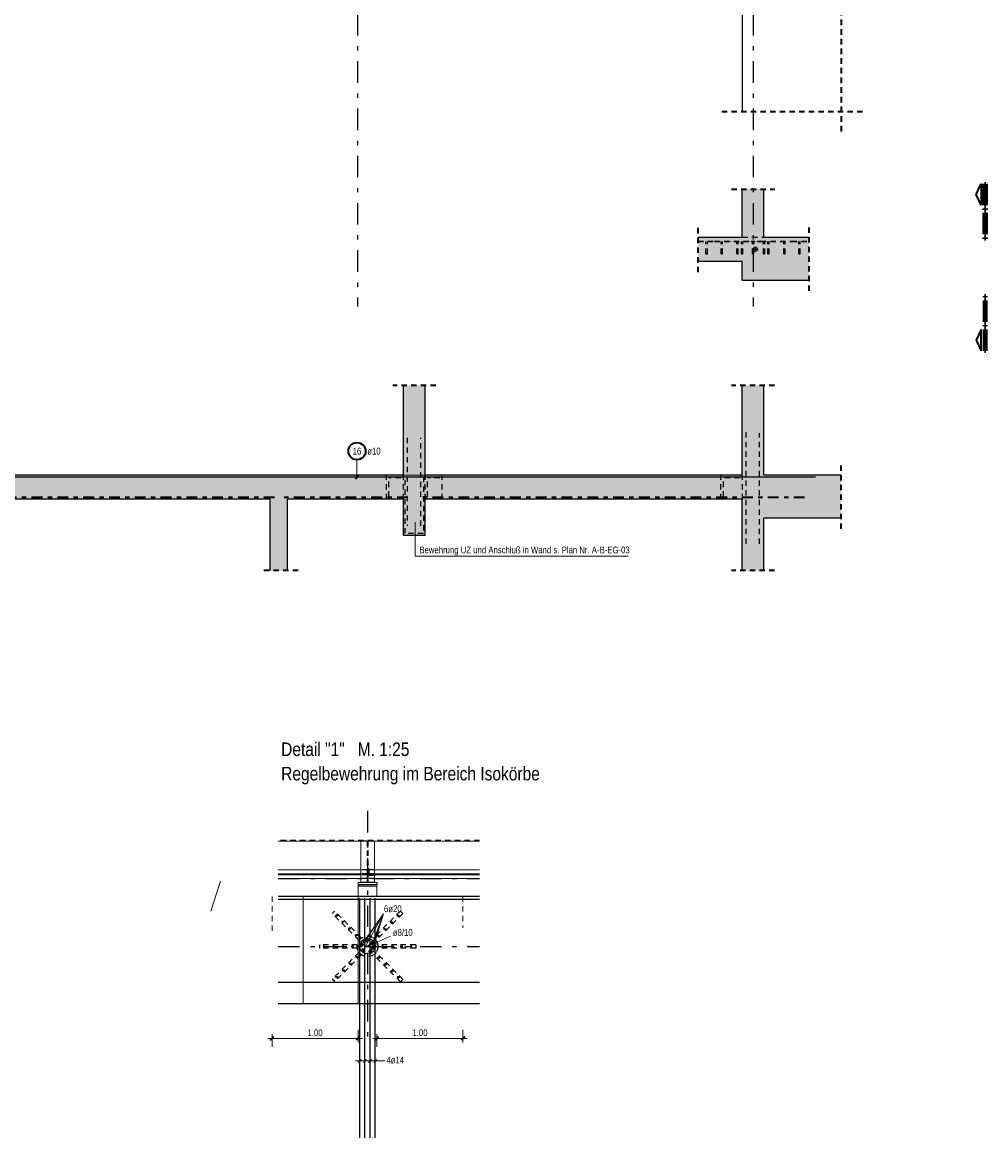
# Model space of a CAD drawing. Header units: millimetres. Extents: x -5 to 113, y -26 to 51.
# Tile 2 of 31: x 28 to 50, y -26 to 0. Entities that reach past the tile are written whole.
import ezdxf

# ---------------------------------------------------------------- set-up
doc = ezdxf.new("R2010")
doc.units = ezdxf.units.MM
for name, pattern in [('DASHDOT', [1, 0.5, -0.25, 0, -0.25]), ('DASHDOTX2', [2, 1, -0.5, 0, -0.5]), ('HIDDEN', [0.375, 0.25, -0.125])]:
    doc.linetypes.add(name, pattern=pattern)
for name, color, linetype, lineweight in [('Achsen', 7, 'Continuous', 20), ('Mattenbewehrung', 7, 'Continuous', 20), ('Schraffuren', 7, 'Continuous', 20), ('Stabstahl', 7, 'Continuous', 20)]:
    doc.layers.add(name, color=color, linetype=linetype, lineweight=lineweight)
doc.styles.add('Arial Narrow', font='ARIALN.TTF')
doc.linetypes.add('STRAKON_Linetype_13', pattern='A,30,[130,ltypeshp.shx,S=3.75,R=-30,X=0,Y=0],-3.75,[130,ltypeshp.shx,S=3.75,R=-30,X=0,Y=0]', length=33.75)
doc.dimstyles.new('Arch_Strakon_dimstyle', dxfattribs={"dimtxt": 15.75, "dimasz": 1, "dimexe": 1.25, "dimexo": 0.0625, "dimgap": 1, "dimtad": 0, "dimdec": 4, "dimzin": 12, "dimdsep": 46, "dimtxsty": 'Arial Narrow', "dimblk": 'Arrowhead_Tick', "dimsah": 1, "dimcen": 0, "dimse1": 1, "dimse2": 1, "dimclrd": 6, "dimclrt": 2, "dimazin": 0, "dimtfac": 1, "dimtdec": 4, "dimtmove": 0, "dimatfit": 3, "dimldrblk": 'NONE', "dimfxl": 1, "dimtvp": 1, "dimtolj": 1, "dimtzin": 0, "dimlwd": 13, "dimarcsym": 2})

# ---------------------------------------------------------------- blocks, each defined once
blk = doc.blocks.new('Arrowhead_Tick')
at = {"color": 2, "linetype": 'Continuous', "lineweight": 35, "ltscale": 0.5}
blk.add_line((4.4, 4.4), (-4.4, -4.4), dxfattribs=at)
at = {"color": 0, "linetype": 'Continuous', "lineweight": -2, "ltscale": 0.5}
for p, q in [((-1, 0), (0, 0)), ((0, 20), (0, -10)), ((10, 0), (0, 0))]:
    blk.add_line(p, q, dxfattribs=at)
blk = doc.blocks.new('*D11')
at = {"layer": 'Defpoints', "color": 0}
for p in [(35.819, -20.59), (33.819, -21.42), (35.819, -23.89)]:
    blk.add_point(p, dxfattribs=at)
at = {"layer": 'Mattenbewehrung', "color": 6, "linetype": 'Continuous', "lineweight": 13}
blk.add_line((33.829, -23.89), (35.809, -23.89), dxfattribs=at)
at = {"layer": 'Mattenbewehrung', "color": 6, "lineweight": 13, "xscale": 0.01, "yscale": 0.01, "zscale": 0.01, "rotation": 180}
blk.add_blockref('Arrowhead_Tick', (33.819, -23.89), dxfattribs=at)
at = {"layer": 'Mattenbewehrung', "color": 6, "lineweight": 13, "xscale": 0.01, "yscale": 0.01, "zscale": 0.01}
blk.add_blockref('Arrowhead_Tick', (35.819, -23.89), dxfattribs=at)
at = {"layer": 'Mattenbewehrung', "color": 2, "lineweight": -2, "insert": (34.819, -23.76), "char_height": 0.1575, "attachment_point": 5, "style": 'Arial Narrow'}
blk.add_mtext('\\A1;1.00', dxfattribs=at)
blk = doc.blocks.new('_None')
blk = doc.blocks.new('*D12')
at = {"layer": 'Defpoints', "color": 0}
for p in [(36.259, -20.59), (38.259, -20.59), (38.259, -23.89)]:
    blk.add_point(p, dxfattribs=at)
at = {"layer": 'Mattenbewehrung', "color": 6, "linetype": 'Continuous', "lineweight": 13}
blk.add_line((36.269, -23.89), (38.249, -23.89), dxfattribs=at)
at = {"layer": 'Mattenbewehrung', "color": 6, "lineweight": 13, "xscale": 0.01, "yscale": 0.01, "zscale": 0.01, "rotation": 180}
blk.add_blockref('Arrowhead_Tick', (36.259, -23.89), dxfattribs=at)
at = {"layer": 'Mattenbewehrung', "color": 6, "lineweight": 13, "xscale": 0.01, "yscale": 0.01, "zscale": 0.01}
blk.add_blockref('Arrowhead_Tick', (38.259, -23.89), dxfattribs=at)
at = {"layer": 'Mattenbewehrung', "color": 2, "lineweight": -2, "insert": (37.259, -23.76), "char_height": 0.1575, "attachment_point": 5, "style": 'Arial Narrow'}
blk.add_mtext('\\A1;1.00', dxfattribs=at)

msp = doc.modelspace()

# ---------------------------------------------------------------- hatches: boundary and pattern name
at = {"layer": 'Schraffuren', "lineweight": 13, "true_color": 0xd7ffd7}
for points in [[(45.256532, -5.244675), (45.256532, -4.123589), (44.75653, -4.123589), (44.75653, -5.244675)], [(44.75653, -5.804675), (44.75653, -5.244675), (43.730552, -5.244675), (43.730552, -5.804675)], [(46.309497, -6.244675), (46.309497, -5.244675), (44.75653, -5.244675), (44.756532, -6.244675)], [(37.377277, -10.782915), (37.377277, -8.693108), (36.877273, -8.693108), (36.877273, -10.782915)], [(45.25656, -10.782915), (45.25656, -8.693108), (44.75656, -8.693108), (44.75656, -10.782915)], [(44.75656, -11.342915), (44.75656, -10.782915), (25.277374, -10.782915), (25.277374, -11.342915)], [(47.052846, -11.782915), (47.052846, -10.782915), (44.75656, -10.782915), (44.75656, -11.782915)], [(34.177298, -13.001076), (34.177298, -11.342915), (33.777298, -11.342915), (33.777298, -13.001076)], [(37.377277, -12.182915), (37.377277, -11.342915), (36.877273, -11.342915), (36.877273, -12.182915)], [(45.25656, -13.001076), (45.25656, -11.782915), (44.75656, -11.782915), (44.75656, -13.001076)]]:
    msp.add_hatch(color=254, dxfattribs=at).paths.add_polyline_path(points)
at = {"layer": 'Schraffuren', "lineweight": 13, "true_color": 0x4682b4}
msp.add_hatch(color=145, dxfattribs=at).paths.add_polyline_path([(45.072531, -5.524687), (45.072523, -5.524184), (45.072499, -5.523682), (45.07246, -5.523181), (45.072405, -5.522682), (45.072334, -5.522184), (45.072248, -5.521689), (45.072146, -5.521197), (45.072028, -5.520708), (45.071896, -5.520223), (45.071748, -5.519743), (45.071585, -5.519267), (45.071407, -5.518797), (45.071215, -5.518333), (45.071008, -5.517874), (45.070787, -5.517423), (45.070552, -5.516979), (45.070303, -5.516542), (45.07004, -5.516114), (45.069764, -5.515694), (45.069475, -5.515282), (45.069173, -5.51488), (45.068859, -5.514488), (45.068533, -5.514106), (45.068194, -5.513734), (45.067845, -5.513373), (45.067484, -5.513023), (45.067112, -5.512685), (45.06673, -5.512359), (45.066337, -5.512044), (45.065936, -5.511743), (45.065524, -5.511454), (45.065104, -5.511178), (45.064676, -5.510915), (45.064239, -5.510666), (45.063795, -5.510431), (45.063343, -5.51021), (45.062885, -5.510003), (45.062421, -5.509811), (45.061951, -5.509633), (45.061475, -5.50947), (45.060995, -5.509322), (45.06051, -5.50919), (45.060021, -5.509072), (45.059529, -5.50897), (45.059034, -5.508884), (45.058536, -5.508813), (45.058037, -5.508758), (45.057536, -5.508719), (45.057034, -5.508695), (45.056531, -5.508687), (45.056028, -5.508695), (45.055526, -5.508719), (45.055025, -5.508758), (45.054526, -5.508813), (45.054028, -5.508884), (45.053533, -5.50897), (45.053041, -5.509072), (45.052552, -5.50919), (45.052067, -5.509322), (45.051587, -5.50947), (45.051111, -5.509633), (45.050641, -5.509811), (45.050177, -5.510003), (45.049718, -5.51021), (45.049267, -5.510431), (45.048823, -5.510666), (45.048386, -5.510915), (45.047958, -5.511178), (45.047538, -5.511454), (45.047126, -5.511743), (45.046724, -5.512044), (45.046332, -5.512359), (45.04595, -5.512685), (45.045578, -5.513023), (45.045217, -5.513373), (45.044867, -5.513734), (45.044529, -5.514106), (45.044203, -5.514488), (45.043888, -5.51488), (45.043587, -5.515282), (45.043298, -5.515694), (45.043022, -5.516114), (45.042759, -5.516542), (45.04251, -5.516979), (45.042275, -5.517423), (45.042054, -5.517874), (45.041847, -5.518333), (45.041655, -5.518797), (45.041477, -5.519267), (45.041314, -5.519743), (45.041166, -5.520223), (45.041034, -5.520708), (45.040916, -5.521197), (45.040814, -5.521689), (45.040728, -5.522184), (45.040657, -5.522682), (45.040602, -5.523181), (45.040563, -5.523682), (45.040539, -5.524184), (45.040531, -5.524687), (45.040539, -5.52519), (45.040563, -5.525692), (45.040602, -5.526193), (45.040657, -5.526692), (45.040728, -5.52719), (45.040814, -5.527685), (45.040916, -5.528177), (45.041034, -5.528666), (45.041166, -5.529151), (45.041314, -5.529631), (45.041477, -5.530107), (45.041655, -5.530577), (45.041847, -5.531041), (45.042054, -5.531499), (45.042275, -5.531951), (45.04251, -5.532395), (45.042759, -5.532832), (45.043022, -5.53326), (45.043298, -5.53368), (45.043587, -5.534092), (45.043888, -5.534493), (45.044203, -5.534886), (45.044529, -5.535268), (45.044867, -5.53564), (45.045217, -5.536001), (45.045578, -5.53635), (45.04595, -5.536689), (45.046332, -5.537015), (45.046724, -5.537329), (45.047126, -5.537631), (45.047538, -5.53792), (45.047958, -5.538196), (45.048386, -5.538459), (45.048823, -5.538708), (45.049267, -5.538943), (45.049718, -5.539164), (45.050177, -5.539371), (45.050641, -5.539563), (45.051111, -5.539741), (45.051587, -5.539904), (45.052067, -5.540052), (45.052552, -5.540184), (45.053041, -5.540302), (45.053533, -5.540404), (45.054028, -5.54049), (45.054526, -5.540561), (45.055025, -5.540616), (45.055526, -5.540655), (45.056028, -5.540679), (45.056531, -5.540687), (45.057034, -5.540679), (45.057536, -5.540655), (45.058037, -5.540616), (45.058536, -5.540561), (45.059034, -5.54049), (45.059529, -5.540404), (45.060021, -5.540302), (45.06051, -5.540184), (45.060995, -5.540052), (45.061475, -5.539904), (45.061951, -5.539741), (45.062421, -5.539563), (45.062885, -5.539371), (45.063343, -5.539164), (45.063795, -5.538943), (45.064239, -5.538708), (45.064676, -5.538459), (45.065104, -5.538196), (45.065524, -5.53792), (45.065936, -5.537631), (45.066337, -5.537329), (45.06673, -5.537015), (45.067112, -5.536689), (45.067484, -5.53635), (45.067845, -5.536001), (45.068194, -5.53564), (45.068533, -5.535268), (45.068859, -5.534886), (45.069173, -5.534493), (45.069475, -5.534092), (45.069764, -5.53368), (45.07004, -5.53326), (45.070303, -5.532832), (45.070552, -5.532395), (45.070787, -5.531951), (45.071008, -5.531499), (45.071215, -5.531041), (45.071407, -5.530577), (45.071585, -5.530107), (45.071748, -5.529631), (45.071896, -5.529151), (45.072028, -5.528666), (45.072146, -5.528177), (45.072248, -5.527685), (45.072334, -5.52719), (45.072405, -5.526692), (45.07246, -5.526193), (45.072499, -5.525692), (45.072523, -5.52519)])

# ---------------------------------------------------------------- linework, layer by layer
at = {"color": 2, "linetype": 'HIDDEN', "lineweight": 35, "ltscale": 0.5}
for p, q in [((47.052818, 37.844906), (47.052818, -2.829025)), ((47.552818, -2.329025), (44.256532, -2.329025)), ((44.506532, -4.123589), (45.506532, -4.123589)), ((43.730552, -6.054675), (43.730552, -4.994675)), ((46.309497, -6.494675), (46.309497, -4.994675)), ((37.627301, -8.693108), (36.627301, -8.693108)), ((45.50656, -8.693108), (44.50656, -8.693108)), ((47.052846, -12.032915), (47.052846, -10.532915)), ((34.427298, -13.001076), (33.527298, -13.001076)), ((45.50656, -13.001076), (44.50656, -13.001076)), ((38.643296, -19.295234), (33.959865, -19.295234))]:
    msp.add_line(p, q, dxfattribs=at)
at = {"color": 11, "linetype": 'Continuous', "lineweight": 25}
for p, q in [((44.756532, 1.690177), (44.756532, -2.329025)), ((36.258944, -20.319903), (35.818944, -20.319906)), ((36.258944, -20.259938), (36.258944, -20.319938)), ((38.643296, -20.589938), (33.959865, -20.589938))]:
    msp.add_line(p, q, dxfattribs=at)
at = {"color": 2, "linetype": 'Continuous', "lineweight": 35}
for p, q in [((50.199245, -4.251221), (50.311744, -4.003718)), ((50.311744, -4.003718), (50.311744, -4.498719)), ((50.311744, -4.498719), (50.199245, -4.251221)), ((50.311734, -7.3933), (50.199235, -7.640804)), ((50.311734, -7.888296), (50.311734, -7.3933)), ((50.199235, -7.640804), (50.311734, -7.888296))]:
    msp.add_line(p, q, dxfattribs=at)
at = {"color": 1, "linetype": 'Continuous', "lineweight": 70}
for p, q in [((50.386745, -4.498719), (50.386745, -4.003718)), ((50.386745, -4.003718), (50.41674, -4.003718)), ((50.41674, -4.003718), (50.41674, -4.498719)), ((50.41674, -4.498719), (50.386745, -4.498719)), ((50.386745, -4.603718), (50.386745, -4.573719)), ((50.386745, -4.573719), (50.41674, -4.573719)), ((50.41674, -4.603718), (50.386745, -4.603718)), ((50.41674, -4.573719), (50.41674, -4.603718)), ((50.386745, -5.17372), (50.386745, -4.678719)), ((50.386745, -4.678719), (50.41674, -4.678719)), ((50.41674, -4.678719), (50.41674, -5.17372)), ((50.41674, -5.17372), (50.386745, -5.17372)), ((50.386745, -5.278719), (50.386745, -5.248719)), ((50.386745, -5.248719), (50.41674, -5.248719)), ((50.41674, -5.278719), (50.386745, -5.278719)), ((50.41674, -5.248719), (50.41674, -5.278719)), ((50.41674, -6.613296), (50.386735, -6.613296)), ((50.386735, -6.613296), (50.386735, -6.6433)), ((50.386735, -6.6433), (50.41674, -6.6433)), ((50.41674, -6.718299), (50.386735, -6.718299)), ((50.386735, -6.718299), (50.386735, -7.213294)), ((50.41674, -6.6433), (50.41674, -6.613296)), ((50.41674, -7.213294), (50.41674, -6.718299)), ((50.386735, -7.213294), (50.41674, -7.213294)), ((50.41674, -7.288295), (50.386735, -7.288295)), ((50.386735, -7.288295), (50.386735, -7.318302)), ((50.386735, -7.318302), (50.41674, -7.318302)), ((50.41674, -7.3933), (50.386735, -7.3933)), ((50.386735, -7.3933), (50.386735, -7.888296)), ((50.41674, -7.318302), (50.41674, -7.288295)), ((50.41674, -7.888296), (50.41674, -7.3933)), ((50.386735, -7.888296), (50.41674, -7.888296))]:
    msp.add_line(p, q, dxfattribs=at)
at = {"color": 3, "linetype": 'HIDDEN', "lineweight": 25, "ltscale": 0.5}
for p, q in [((43.730552, -5.334689), (44.107386, -5.334689)), ((43.730552, -5.344689), (44.107386, -5.344689)), ((43.911386, -5.634689), (43.911386, -5.344689)), ((43.943386, -5.634689), (43.943386, -5.344689)), ((44.107386, -5.334689), (44.827386, -5.334689)), ((44.107386, -5.344689), (44.827386, -5.344689)), ((44.261386, -5.634689), (44.261386, -5.344689)), ((44.293386, -5.634689), (44.293386, -5.344689)), ((44.490894, -5.344689), (44.490894, -5.334689)), ((44.604031, -5.344689), (44.604031, -5.334689)), ((44.631386, -5.634689), (44.631386, -5.344689)), ((44.663386, -5.634689), (44.663386, -5.344689)), ((44.736827, -5.634689), (44.736827, -5.344689)), ((44.75653, -5.244675), (45.256532, -5.244675)), ((44.768827, -5.634689), (44.768827, -5.344689)), ((44.827386, -5.334689), (44.851822, -5.334689)), ((44.827386, -5.344689), (44.827386, -5.334689)), ((44.827386, -5.344689), (44.851822, -5.344689)), ((44.851822, -5.334689), (44.908391, -5.334689)), ((44.851822, -5.344689), (44.851822, -5.334689)), ((44.851822, -5.344689), (44.908391, -5.344689)), ((44.908391, -5.344689), (44.908391, -5.334689)), ((44.967386, -5.334689), (45.047386, -5.334689)), ((44.967386, -5.344689), (44.967386, -5.334689)), ((44.967386, -5.344689), (45.047386, -5.344689)), ((44.991386, -5.634689), (44.991386, -5.344689)), ((45.023386, -5.634689), (45.023386, -5.344689)), ((45.047386, -5.344689), (45.047386, -5.334689)), ((45.106381, -5.334689), (45.162949, -5.334689)), ((45.106381, -5.344689), (45.106381, -5.334689)), ((45.106381, -5.344689), (45.162949, -5.344689)), ((45.162949, -5.334689), (45.187386, -5.334689)), ((45.162949, -5.344689), (45.162949, -5.334689)), ((45.162949, -5.344689), (45.187386, -5.344689)), ((45.187386, -5.334689), (45.907386, -5.334689)), ((45.187386, -5.344689), (45.187386, -5.334689)), ((45.187386, -5.344689), (45.907386, -5.344689)), ((45.245944, -5.634689), (45.245944, -5.344689)), ((45.277944, -5.634689), (45.277944, -5.344689)), ((45.351386, -5.634689), (45.351386, -5.344689)), ((45.383386, -5.634689), (45.383386, -5.344689)), ((45.41074, -5.344689), (45.41074, -5.334689)), ((45.523878, -5.344689), (45.523878, -5.334689)), ((45.721386, -5.634689), (45.721386, -5.344689)), ((45.753386, -5.634689), (45.753386, -5.344689)), ((45.907386, -5.334689), (46.309497, -5.334689)), ((45.907386, -5.344689), (46.309497, -5.344689)), ((46.071386, -5.634689), (46.071386, -5.344689)), ((46.103386, -5.634689), (46.103386, -5.344689)), ((43.911386, -5.634689), (43.912604, -5.634689)), ((43.912604, -5.634689), (43.916072, -5.634689)), ((43.916072, -5.634689), (43.921263, -5.634689)), ((43.921263, -5.634689), (43.927386, -5.634689)), ((43.927386, -5.634689), (43.933509, -5.634689)), ((43.933509, -5.634689), (43.938699, -5.634689)), ((43.938699, -5.634689), (43.942168, -5.634689)), ((43.942168, -5.634689), (43.943386, -5.634689)), ((44.261386, -5.634689), (44.262604, -5.634689)), ((44.262604, -5.634689), (44.266072, -5.634689)), ((44.266072, -5.634689), (44.271263, -5.634689)), ((44.271263, -5.634689), (44.277386, -5.634689)), ((44.277386, -5.634689), (44.283509, -5.634689)), ((44.283509, -5.634689), (44.288699, -5.634689)), ((44.288699, -5.634689), (44.292168, -5.634689)), ((44.292168, -5.634689), (44.293386, -5.634689)), ((44.631386, -5.634689), (44.632604, -5.634689)), ((44.632604, -5.634689), (44.636072, -5.634689)), ((44.636072, -5.634689), (44.641263, -5.634689)), ((44.641263, -5.634689), (44.647386, -5.634689)), ((44.647386, -5.634689), (44.653509, -5.634689)), ((44.653509, -5.634689), (44.658699, -5.634689)), ((44.658699, -5.634689), (44.662168, -5.634689)), ((44.662168, -5.634689), (44.663386, -5.634689)), ((44.736827, -5.634689), (44.738045, -5.634689)), ((44.738045, -5.634689), (44.741514, -5.634689)), ((44.741514, -5.634689), (44.746704, -5.634689)), ((44.746704, -5.634689), (44.752827, -5.634689)), ((44.752827, -5.634689), (44.75895, -5.634689)), ((44.75895, -5.634689), (44.764141, -5.634689)), ((44.764141, -5.634689), (44.767609, -5.634689)), ((44.767609, -5.634689), (44.768827, -5.634689)), ((44.991386, -5.634689), (44.992604, -5.634689)), ((44.992604, -5.634689), (44.996072, -5.634689)), ((44.996072, -5.634689), (45.001263, -5.634689)), ((45.001263, -5.634689), (45.007386, -5.634689)), ((45.007386, -5.634689), (45.013509, -5.634689)), ((45.013509, -5.634689), (45.018699, -5.634689)), ((45.018699, -5.634689), (45.022168, -5.634689)), ((45.022168, -5.634689), (45.023386, -5.634689)), ((45.245944, -5.634689), (45.247162, -5.634689)), ((45.247162, -5.634689), (45.250631, -5.634689)), ((45.250631, -5.634689), (45.255821, -5.634689)), ((45.255821, -5.634689), (45.261944, -5.634689)), ((45.261944, -5.634689), (45.268067, -5.634689)), ((45.268067, -5.634689), (45.273258, -5.634689)), ((45.273258, -5.634689), (45.276726, -5.634689)), ((45.276726, -5.634689), (45.277944, -5.634689)), ((45.351386, -5.634689), (45.352604, -5.634689)), ((45.352604, -5.634689), (45.356072, -5.634689)), ((45.356072, -5.634689), (45.361263, -5.634689)), ((45.361263, -5.634689), (45.367386, -5.634689)), ((45.367386, -5.634689), (45.373509, -5.634689)), ((45.373509, -5.634689), (45.378699, -5.634689)), ((45.378699, -5.634689), (45.382168, -5.634689)), ((45.382168, -5.634689), (45.383386, -5.634689)), ((45.721386, -5.634689), (45.722604, -5.634689)), ((45.722604, -5.634689), (45.726072, -5.634689)), ((45.726072, -5.634689), (45.731263, -5.634689)), ((45.731263, -5.634689), (45.737386, -5.634689)), ((45.737386, -5.634689), (45.743509, -5.634689)), ((45.743509, -5.634689), (45.748699, -5.634689)), ((45.748699, -5.634689), (45.752168, -5.634689)), ((45.752168, -5.634689), (45.753386, -5.634689)), ((46.071386, -5.634689), (46.072604, -5.634689)), ((46.072604, -5.634689), (46.076072, -5.634689)), ((46.076072, -5.634689), (46.081263, -5.634689)), ((46.081263, -5.634689), (46.087386, -5.634689)), ((46.087386, -5.634689), (46.093509, -5.634689)), ((46.093509, -5.634689), (46.098699, -5.634689)), ((46.098699, -5.634689), (46.102168, -5.634689)), ((46.102168, -5.634689), (46.103386, -5.634689)), ((36.477271, -11.342915), (36.477271, -10.78293)), ((36.877273, -11.342915), (36.877273, -10.782915)), ((37.377277, -11.342915), (37.377277, -10.782915)), ((37.777277, -11.342915), (37.777277, -10.78293)), ((44.257387, -11.342915), (44.257387, -10.78293)), ((44.757387, -10.78293), (44.75656, -10.78293)), ((44.757387, -11.342927), (44.757387, -10.782915)), ((44.757387, -11.342928), (44.75656, -11.342928)), ((36.032571, -19.299938), (35.879671, -19.299938)), ((36.032171, -19.295234), (36.032171, -20.259938)), ((36.032571, -19.295234), (36.032571, -19.299938)), ((36.046771, -19.295234), (36.046771, -19.299938)), ((36.199671, -19.299938), (36.046771, -19.299938)), ((36.047171, -19.295234), (36.047171, -20.259938)), ((36.032571, -19.969938), (35.879671, -19.969938)), ((36.047171, -19.967938), (36.032171, -19.967938)), ((36.032571, -19.969938), (36.032571, -20.058938)), ((36.199671, -19.969938), (36.046771, -19.969938)), ((36.046771, -19.969938), (36.046771, -20.058938)), ((36.067171, -19.940938), (36.047171, -19.940938)), ((36.067171, -19.967938), (36.047171, -19.967938)), ((36.067171, -19.940938), (36.067171, -20.100938)), ((36.032571, -20.058898), (35.879671, -20.058898)), ((36.032571, -20.080938), (35.879671, -20.080938)), ((36.032571, -20.169938), (35.879671, -20.169938)), ((36.047171, -19.993938), (36.032171, -19.993938)), ((36.032571, -20.058938), (36.032571, -20.080938)), ((36.032571, -20.080938), (36.032571, -20.169938)), ((36.199671, -20.058897), (36.046771, -20.058898)), ((36.046771, -20.058938), (36.046771, -20.080938)), ((36.199671, -20.080938), (36.046771, -20.080938)), ((36.046771, -20.080938), (36.046771, -20.169938)), ((36.199671, -20.169938), (36.046771, -20.169938)), ((36.067171, -19.993938), (36.047171, -19.993938)), ((36.067171, -20.100898), (36.047171, -20.100898)), ((36.187171, -20.100897), (36.067171, -20.100898)), ((36.124171, -20.058938), (36.124171, -20.080938)), ((36.124171, -20.080938), (36.124171, -20.100938)), ((36.150171, -20.058938), (36.150171, -20.080938)), ((36.150171, -20.080938), (36.150171, -20.100938)), ((36.187171, -20.080938), (36.187171, -20.100938)), ((35.996171, -20.259938), (35.879671, -20.259938)), ((36.007296, -20.259938), (35.996171, -20.259938)), ((36.017331, -20.259938), (36.007296, -20.259938)), ((36.025296, -20.259938), (36.017331, -20.259938)), ((36.030409, -20.259938), (36.025296, -20.259938)), ((36.032171, -20.259938), (36.030409, -20.259938)), ((36.048933, -20.259938), (36.047171, -20.259938)), ((36.054046, -20.259938), (36.048933, -20.259938)), ((36.062011, -20.259938), (36.054046, -20.259938)), ((36.072046, -20.259938), (36.062011, -20.259938)), ((36.083171, -20.259938), (36.072046, -20.259938)), ((36.199671, -20.259938), (36.083171, -20.259938)), ((35.272441, -20.926872), (35.215872, -20.983441)), ((35.526999, -21.294567), (35.215872, -20.983441)), ((35.583568, -21.237999), (35.272441, -20.926872)), ((35.894695, -21.549126), (35.583568, -21.237999)), ((36.491493, -21.240827), (36.180366, -21.551954)), ((35.838126, -21.605694), (35.526999, -21.294567)), ((36.548061, -21.297396), (36.236934, -21.608523)), ((35.358944, -21.709944), (34.918944, -21.709944)), ((34.918944, -21.709944), (34.918944, -21.789944)), ((35.358944, -21.789944), (34.918944, -21.789944)), ((35.798944, -21.709944), (35.358944, -21.709944)), ((35.798944, -21.789944), (35.358944, -21.789944)), ((35.798944, -21.709944), (35.798944, -21.789944)), ((35.894695, -21.549126), (35.838126, -21.605694)), ((36.236934, -21.608523), (36.180366, -21.551954)), ((36.718944, -21.709944), (36.278944, -21.709944)), ((36.278944, -21.709944), (36.278944, -21.789944)), ((36.718944, -21.789944), (36.278944, -21.789944)), ((37.158944, -21.709944), (36.718944, -21.709944)), ((37.158944, -21.789944), (36.718944, -21.789944)), ((37.158944, -21.709944), (37.158944, -21.789944)), ((35.840954, -21.891366), (35.529827, -22.202493)), ((35.897523, -21.947934), (35.586396, -22.259061)), ((35.897523, -21.947934), (35.840954, -21.891366)), ((36.239763, -21.894194), (36.183194, -21.950763)), ((36.494321, -22.26189), (36.183194, -21.950763)), ((36.55089, -22.205321), (36.239763, -21.894194)), ((35.529827, -22.202493), (35.2187, -22.51362)), ((35.586396, -22.259061), (35.275269, -22.570188)), ((36.805448, -22.573017), (36.494321, -22.26189)), ((36.862017, -22.516448), (36.55089, -22.205321)), ((35.275269, -22.570188), (35.2187, -22.51362)), ((36.862017, -22.516448), (36.805448, -22.573017))]:
    msp.add_line(p, q, dxfattribs=at)
at = {"color": 2, "linetype": 'DASHDOT', "lineweight": 35, "ltscale": 0.5}
for p, q in [((33.877298, -11.302928), (25.777273, -11.302928)), ((36.977298, -11.302928), (34.077298, -11.302928)), ((46.201809, -11.302928), (37.277298, -11.302928))]:
    msp.add_line(p, q, dxfattribs=at)
at = {"color": 7, "linetype": 'Continuous', "lineweight": 18}
for p, q in [((35.879671, -19.299938), (33.959865, -19.299938)), ((35.879671, -19.295234), (35.879671, -20.259938)), ((36.199671, -19.295234), (36.199671, -20.259938)), ((38.643296, -19.299938), (36.199671, -19.299938)), ((35.879671, -19.969938), (33.959865, -19.969938)), ((38.643296, -19.969938), (36.199671, -19.969938)), ((35.879671, -20.058898), (33.959865, -20.058907)), ((35.879671, -20.080938), (33.959865, -20.080938)), ((35.879671, -20.169938), (33.959865, -20.169938)), ((38.643296, -20.058885), (36.199671, -20.058897)), ((38.643296, -20.080938), (36.199671, -20.080938)), ((38.643296, -20.169938), (36.199671, -20.169938)), ((35.879671, -20.259938), (35.818944, -20.259938)), ((35.818944, -20.259938), (35.818944, -20.319938)), ((35.818944, -20.319938), (35.818944, -20.349938)), ((36.258944, -20.349938), (35.818944, -20.349938)), ((35.818944, -20.349938), (35.818944, -20.589938)), ((36.258944, -20.259938), (36.199671, -20.259938)), ((36.258944, -20.319938), (36.258944, -20.349938)), ((36.258944, -20.349938), (36.258944, -20.589938))]:
    msp.add_line(p, q, dxfattribs=at)
at = {"color": 9, "linetype": 'HIDDEN', "lineweight": 0, "ltscale": 0.5}
for p, q in [((33.818944, -20.589938), (33.818944, -21.420442)), ((38.258944, -20.589938), (38.258944, -21.319854))]:
    msp.add_line(p, q, dxfattribs=at)
at = {"color": 9, "linetype": 'Continuous', "lineweight": 0}
for p, q in [((34.538851, -20.589938), (34.538851, -23.089945)), ((35.818944, -20.589938), (35.818944, -23.089945))]:
    msp.add_line(p, q, dxfattribs=at)
at = {"color": 3, "linetype": 'Continuous', "lineweight": 25}
for p, q in [((35.858944, -26.201938), (35.858944, -20.629938)), ((35.978944, -26.201938), (35.978944, -20.629938)), ((36.098944, -26.201938), (36.098944, -20.629938)), ((36.218944, -26.201938), (36.218944, -20.629938)), ((35.998964, -21.749944), (36.218964, -21.749944)), ((36.191897, -21.655008), (36.004976, -21.771028)), ((36.144554, -21.653776), (36.261483, -21.697965)), ((38.643296, -22.589954), (33.959865, -22.589956)), ((38.643296, -23.089945), (33.959865, -23.089945)), ((35.8943, -24.379053), (35.823589, -24.449764)), ((36.014299, -24.379053), (35.943589, -24.449764)), ((36.134299, -24.379053), (36.063589, -24.449764)), ((36.254299, -24.379053), (36.183588, -24.449764))]:
    msp.add_line(p, q, dxfattribs=at)
at = {"color": 5, "linetype": 'Continuous', "lineweight": 18}
for p, q in [((35.905806, -21.70813), (36.408614, -20.988841)), ((35.934889, -21.843635), (36.408614, -20.988841)), ((35.975929, -21.625385), (36.408614, -20.988841)), ((36.110565, -21.865206), (36.408614, -20.988841)), ((36.155443, -21.674471), (36.408614, -20.988841)), ((36.17087, -21.776851), (36.408614, -20.988841)), ((36.575063, -21.507904), (36.157447, -21.696444)), ((35.858944, -24.264409), (35.858944, -24.564409)), ((35.978944, -24.264409), (35.978944, -24.564409)), ((36.098944, -24.264409), (36.098944, -24.564409)), ((36.218944, -24.264409), (36.218944, -24.564409)), ((35.758944, -24.414409), (36.318944, -24.414409)), ((36.454216, -24.414409), (36.318944, -24.414409))]:
    msp.add_line(p, q, dxfattribs=at)
at = {"color": 3, "linetype": 'Continuous', "lineweight": 25}
for centre, radius in [((45.056833, -5.524687), 0.05), ((36.038944, -21.749944), 0.18002)]:
    msp.add_circle(centre, radius, dxfattribs=at)
at = {"color": 9, "linetype": 'Continuous', "lineweight": 0}
for centre in [(47.052846, -10.782915), (44.75656, -11.342915)]:
    msp.add_circle(centre, 0.00222, dxfattribs=at)
at = {"color": 3, "linetype": 'HIDDEN', "lineweight": 25, "ltscale": 0.5}
for centre, radius in [((35.321938, -21.032938), 0.016), ((35.466188, -21.177188), 0.016), ((36.597559, -21.19133), 0.016), ((35.621751, -21.332751), 0.016), ((35.777315, -21.488315), 0.016), ((36.038944, -21.749944), 0.24), ((36.286432, -21.502457), 0.016), ((36.441995, -21.346893), 0.016), ((35.028944, -21.749944), 0.016), ((35.248944, -21.749944), 0.016), ((35.468944, -21.749944), 0.016), ((35.688944, -21.749944), 0.016), ((36.388944, -21.749944), 0.016), ((36.608944, -21.749944), 0.016), ((36.828944, -21.749944), 0.016), ((37.048944, -21.749944), 0.016), ((35.791457, -21.997432), 0.016), ((36.300574, -22.011574), 0.016), ((35.48033, -22.308559), 0.016), ((35.635893, -22.152995), 0.016), ((36.456137, -22.167137), 0.016), ((36.611701, -22.322701), 0.016), ((35.324766, -22.464122), 0.016), ((36.755951, -22.466951), 0.016)]:
    msp.add_circle(centre, radius, dxfattribs=at)
at = {"color": 4, "linetype": 'Continuous', "lineweight": 50}
for centre, radius in [((35.905806, -21.70813), 0.02), ((35.905806, -21.70813), 0.02), ((35.905806, -21.70813), 0.018), ((35.905806, -21.70813), 0.014), ((35.905806, -21.70813), 0.01), ((35.905806, -21.70813), 0.006), ((35.905806, -21.70813), 0.002), ((35.975929, -21.625385), 0.02), ((35.975929, -21.625385), 0.02), ((35.975929, -21.625385), 0.018), ((35.975929, -21.625385), 0.014), ((35.975929, -21.625385), 0.01), ((35.975929, -21.625385), 0.006), ((35.975929, -21.625385), 0.002), ((36.155443, -21.674471), 0.02), ((36.155443, -21.674471), 0.02), ((36.155443, -21.674471), 0.018), ((36.155443, -21.674471), 0.014), ((36.155443, -21.674471), 0.01), ((36.155443, -21.674471), 0.006), ((36.17087, -21.776851), 0.02), ((36.17087, -21.776851), 0.02), ((36.17087, -21.776851), 0.018), ((36.155443, -21.674471), 0.002), ((36.17087, -21.776851), 0.014), ((36.17087, -21.776851), 0.01), ((36.17087, -21.776851), 0.006), ((36.17087, -21.776851), 0.002), ((35.934889, -21.843635), 0.02), ((35.934889, -21.843635), 0.02), ((35.934889, -21.843635), 0.018), ((35.934889, -21.843635), 0.014), ((35.934889, -21.843635), 0.01), ((35.934889, -21.843635), 0.006), ((35.934889, -21.843635), 0.002), ((36.110565, -21.865206), 0.02), ((36.110565, -21.865206), 0.02), ((36.110565, -21.865206), 0.018), ((36.110565, -21.865206), 0.014), ((36.110565, -21.865206), 0.01), ((36.110565, -21.865206), 0.006), ((36.110565, -21.865206), 0.002)]:
    msp.add_circle(centre, radius, dxfattribs=at)
at = {"layer": 'Achsen', "color": 3, "linetype": 'DASHDOTX2', "lineweight": 25, "ltscale": 0.5}
for p, q in [((35.807324, 39.55094), (35.807324, -6.857)), ((45.007324, 39.55094), (45.007324, -6.857)), ((36.038851, -18.596057), (36.038851, -24.078605)), ((33.959865, -20.169944), (38.643296, -20.169944)), ((33.959865, -21.749944), (38.643296, -21.749944))]:
    msp.add_line(p, q, dxfattribs=at)
at = {"layer": 'Achsen', "color": 3, "linetype": 'HIDDEN', "lineweight": 25, "ltscale": 0.5}
for p, q in [((36.817273, -10.842927), (36.537271, -10.842927)), ((36.537271, -11.282927), (36.537271, -10.842927)), ((37.717277, -10.842927), (37.437277, -10.842927)), ((37.437277, -11.282927), (37.437277, -10.842927)), ((44.697387, -10.842927), (44.317387, -10.842927)), ((44.317387, -11.282927), (44.317387, -10.842927))]:
    msp.add_line(p, q, dxfattribs=at)
at = {"layer": 'Mattenbewehrung', "color": 3, "linetype": 'Continuous', "lineweight": 25}
for p, q in [((44.75653, -5.244675), (44.75653, -4.123589)), ((45.256532, -5.244675), (45.256532, -4.123589)), ((43.730552, -5.244675), (44.75653, -5.244675)), ((45.256532, -5.244675), (46.309497, -5.244675)), ((43.730552, -5.804675), (44.75653, -5.804675)), ((44.75653, -6.244675), (44.75653, -5.804675)), ((44.756532, -6.244675), (46.309497, -6.244675)), ((36.877273, -10.782915), (36.877273, -8.693108)), ((37.377277, -10.782915), (37.377277, -8.693108)), ((44.75656, -10.782915), (44.75656, -8.693108)), ((45.25656, -10.782915), (45.25656, -8.693108)), ((36.877301, -10.78293), (25.777374, -10.78293)), ((44.75656, -10.78293), (37.377301, -10.78293)), ((47.052846, -10.78293), (45.25656, -10.78293)), ((33.777298, -11.342928), (25.777273, -11.342928)), ((33.777298, -13.001076), (33.777298, -11.342915)), ((34.177298, -13.001076), (34.177298, -11.342915)), ((36.877298, -11.342928), (34.177298, -11.342928)), ((36.877273, -12.182915), (36.877273, -11.342915)), ((37.377277, -12.182915), (37.377277, -11.342915)), ((44.75656, -11.342928), (37.377298, -11.342928)), ((44.75656, -11.782915), (44.75656, -11.342927)), ((44.75656, -13.001076), (44.75656, -11.782915)), ((47.052846, -11.782915), (45.25656, -11.782915)), ((45.25656, -13.001076), (45.25656, -11.782915)), ((37.377298, -12.182915), (36.877298, -12.182915)), ((38.643296, -20.659938), (33.959865, -20.659938))]:
    msp.add_line(p, q, dxfattribs=at)
at = {"layer": 'Mattenbewehrung', "color": 3, "linetype": 'HIDDEN', "lineweight": 25, "ltscale": 0.5}
for p, q in [((44.83656, -9.782915), (44.83656, -12.382915)), ((45.15245, -12.382915), (45.15245, -9.803931)), ((36.95862, -9.913015), (36.95862, -11.959373)), ((37.276942, -11.959373), (37.276942, -9.913015)), ((36.917298, -12.142915), (36.917298, -10.822915)), ((36.917298, -10.822915), (37.337277, -10.822915)), ((37.337277, -10.822915), (37.337277, -12.142915)), ((37.337277, -12.142915), (36.917298, -12.142915))]:
    msp.add_line(p, q, dxfattribs=at)
at = {"layer": 'Mattenbewehrung', "color": 9, "linetype": 'Continuous', "lineweight": 0}
msp.add_line((32.619438, -20.231755), (32.398259, -20.926888), dxfattribs=at)
at = {"layer": 'Mattenbewehrung', "color": 3, "linetype": 'Continuous', "lineweight": 25}
msp.add_circle((45.056531, -5.524687), 0.016, dxfattribs=at)
at = {"layer": 'Schraffuren', "color": 5, "linetype": 'STRAKON_Linetype_13', "lineweight": 18, "ltscale": 0.01}
msp.add_line((36.877301, -10.78293), (37.377277, -10.782915), dxfattribs=at)
at = {"layer": 'Schraffuren', "color": 5, "linetype": 'Continuous', "lineweight": 18}
for p, q in [((37.149471, -12.671226), (37.149471, -11.877622)), ((42.100382, -12.671226), (37.149471, -12.671226))]:
    msp.add_line(p, q, dxfattribs=at)
at = {"layer": 'Stabstahl', "color": 5, "linetype": 'Continuous', "lineweight": 18, "ltscale": 0.5}
msp.add_line((35.793208, -10.422923), (35.793207, -10.872923), dxfattribs=at)
at = {"layer": 'Stabstahl', "color": 3, "linetype": 'Continuous', "lineweight": 25, "ltscale": 0.5}
for p, q in [((25.65656, -10.822915), (46.45656, -10.822931)), ((35.749013, -10.867117), (35.837402, -10.778729))]:
    msp.add_line(p, q, dxfattribs=at)
at = {"layer": 'Stabstahl', "color": 2, "linetype": 'Continuous', "lineweight": 35, "ltscale": 0.5}
msp.add_circle((35.793208, -10.222923), 0.2, dxfattribs=at)

# ---------------------------------------------------------------- texts
at = {"color": 2, "lineweight": 35, "style": 'Arial Narrow'}
for s, p in [('Bewehrung UZ und Anschluß in Wand s. Plan Nr. A-B-EG-03', (37.244691, -12.600925)), ('ø8/10', (36.627487, -21.504262))]:
    msp.add_text(s, height=0.1575, dxfattribs=at).set_placement(p)
at = {"color": 1, "lineweight": 70, "style": 'Arial Narrow'}
for s, p in [('Detail "1"   M. 1:25', (34.030034, -17.318689)), ('Regelbewehrung im Bereich Isokörbe', (34.030034, -17.885689))]:
    msp.add_text(s, height=0.315, dxfattribs=at).set_placement(p)
at = {"layer": 'Stabstahl', "color": 2, "lineweight": 35, "char_height": 0.1575, "attachment_point": 1, "line_spacing_factor": 0.9, "style": 'Arial Narrow'}
for s, insert in [('16', (35.693983, -10.144173)), ('ø10', (36.033208, -10.144173))]:
    msp.add_mtext(s, dxfattribs=dict(at, insert=insert))

# ---------------------------------------------------------------- dimensions: what is measured, and where the dimension line sits
at = {"layer": 'Mattenbewehrung', "lineweight": -2}
for base, p1, p2, picture, middle in [((35.818944, -23.890397), (33.818944, -21.420442), (35.818944, -20.589938), '*D11', (34.818944, -23.890397)), ((38.258944, -23.890397), (36.258944, -20.589938), (38.258944, -20.589938), '*D12', (37.258944, -23.890397))]:
    dim = msp.add_linear_dim(base=base, p1=p1, p2=p2, text='1.00', dimstyle='Arch_Strakon_dimstyle', override={"dimscale": 0.01, "dimtxt": 15.75, "dimasz": 1, "dimgap": 5, "dimtad": 1, "dimjust": 0, "dimtih": 0, "dimtoh": 0, "dimdec": 4, "dimdsep": 46, "dimtxsty": 'Arial Narrow', "dimclrd": 6, "dimclrt": 2, "dimtix": 1, "dimtofl": 255, "dimtmove": 0, "dimatfit": 2, "dimfxl": 0, "dimfxlon": 0, "dimtvp": 31.746032, "dimlwd": 13}, dxfattribs=at)
    dim.commit()
    dim.dimension.update_dxf_attribs({"geometry": picture, "text_midpoint": middle, "dimtype": 160})

# ---------------------------------------------------------------- next in the draw order: texts
at = {"color": 2, "lineweight": 35, "char_height": 0.1575, "attachment_point": 7, "line_spacing_factor": 0.9, "style": 'Arial Narrow', "bg_fill": 3, "box_fill_scale": 1.2, "bg_fill_color": 256, "bg_fill_true_color": 13158600, "bg_fill_transparency": 0}
for s, insert in [('6ø20', (36.422391, -20.956439)), ('4ø14', (36.479062, -24.478162))]:
    msp.add_mtext(s, dxfattribs=dict(at, insert=insert))

# ---------------------------------------------------------------- next in the draw order: linework, layer by layer
at = {"color": 3, "linetype": 'HIDDEN', "lineweight": 25, "ltscale": 0.5}
for p, q in [((36.80262, -20.9297), (36.491493, -21.240827)), ((36.859188, -20.986269), (36.548061, -21.297396)), ((36.859188, -20.986269), (36.80262, -20.9297))]:
    msp.add_line(p, q, dxfattribs=at)
msp.add_circle((36.753122, -21.035766), 0.016, dxfattribs=at)

doc.saveas('drawing.dxf')
